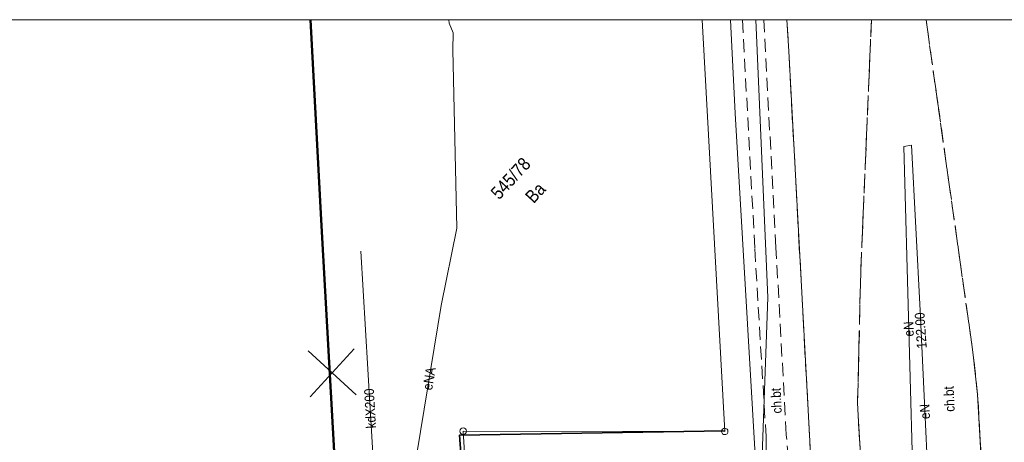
# Model space of a CAD drawing. Header units: metres. Extents: x 0 to 6446955, y 0 to 5658558.
# Tile 169 of 188: x 6441802 to 6441877, y 5654319 to 5654352. Entities that reach past the tile are written whole.
import ezdxf
from ezdxf.enums import TextEntityAlignment as Align

# ---------------------------------------------------------------- set-up
doc = ezdxf.new("R2010")
doc.units = ezdxf.units.M
doc.header["$MEASUREMENT"] = 0
for name, pattern in [('1.0_0.5', [1.5, 1, -0.5]), ('1.5_0.5', [2, 1.5, -0.5]), ('219-500', [0]), ('PRZER2-1', [3, 2, -1])]:
    doc.linetypes.add(name, pattern=pattern)
doc.layers.get('0').update_dxf_attribs({"color": 2, "linetype": 'CONTINUOUS', "lineweight": 5})
doc.layers.add('1ramki', color=7, linetype='PRZER2-1', lineweight=18)
for name, color, linetype in [('202-punkt graniczny', 7, 'CONTINUOUS'), ('209-oznaczenie konturu klasyfikacyjnego', 7, 'CONTINUOUS'), ('211-numer działki ewidencyjnej', 7, 'CONTINUOUS'), ('218-kontur użytku gruntowego', 7, 'CONTINUOUS'), ('219-działka ewidencyjna', 7, 'CONTINUOUS'), ('312-budynek ewidencyjny', 7, 'CONTINUOUS'), ('chodnik', 7, 'CONTINUOUS'), ('chodnik-Atr17', 7, 'CONTINUOUS'), ('jezdnia', 7, 'CONTINUOUS'), ('krawężnik', 7, 'CONTINUOUS'), ('ogrodzenie trwałe', 7, 'CONTINUOUS'), ('przewód elektroenergetyczny podziemny', 7, 'CONTINUOUS'), ('przewód elektroenergetyczny podziemny-Atr1', 7, 'CONTINUOUS'), ('przewód gazowy', 7, 'CONTINUOUS'), ('przewód kanalizacyjny', 7, 'CONTINUOUS'), ('przewód kanalizacyjny-Atr1', 7, 'CONTINUOUS'), ('rzedna', 7, 'CONTINUOUS'), ('rzedna-Atr2', 7, 'CONTINUOUS')]:
    doc.layers.add(name, color=color, linetype=linetype)
doc.styles.add('MapaZas', font='geodezja.shx', dxfattribs={"width": 0.9})
doc.linetypes.add('902-500', pattern='A,3.75,0,[1,ksztalty.shx,S=0.5,R=0,X=0,Y=0],3.75', length=7.5)

# ---------------------------------------------------------------- blocks, each defined once
blk = doc.blocks.new('202')
at = {"color": 0, "linetype": 'Continuous', "lineweight": 0}
blk.add_circle((0, 0), 0.25, dxfattribs=at)
blk = doc.blocks.new('PW01')
at = {"linetype": 'Continuous', "lineweight": 13}
h = blk.add_hatch(color=0, dxfattribs=at)
edge = h.paths.add_edge_path()
edge.add_arc((0, 0), 0.045, 0, 360)

msp = doc.modelspace()

# ---------------------------------------------------------------- linework, layer by layer
at = {"color": 0, "lineweight": 13}
for p, q in [((6441827.825, 5654323.102), (6441824.137, 5654326.478)), ((6441827.825, 5654323.102), (6441824.137, 5654326.478)), ((6441827.825, 5654323.102), (6441824.137, 5654326.478)), ((6441827.825, 5654323.102), (6441824.137, 5654326.478)), ((6441825.981, 5654324.79), (6441827.669, 5654326.634)), ((6441825.981, 5654324.79), (6441827.669, 5654326.634)), ((6441824.293, 5654322.946), (6441825.981, 5654324.79)), ((6441824.293, 5654322.946), (6441825.981, 5654324.79))]:
    msp.add_line(p, q, dxfattribs=at)
at = {"layer": '1ramki', "color": 0, "linetype": 'Continuous', "lineweight": 18, "flags": 128}
msp.add_lwpolyline([(6441510.604, 5654351.84), (6441940.534, 5654351.84), (6441940.63, 5654211.832), (6441510.701, 5654211.832)], close=True, dxfattribs=at)
msp.add_lwpolyline([(6441510.604, 5654351.84), (6441940.534, 5654351.84), (6441940.63, 5654211.832), (6441510.701, 5654211.832)], close=True, dxfattribs=at)
at = {"layer": '218-kontur użytku gruntowego', "color": 3, "linetype": 'Continuous', "lineweight": 13}
for points in [[(6441856.047, 5654320.31), (6441854.322, 5654351.84)], [(6441854.322, 5654351.84), (6441856.047, 5654320.31)]]:
    msp.add_lwpolyline(points, dxfattribs=at)
at = {"layer": '218-kontur użytku gruntowego', "color": 3, "linetype": 'Continuous', "lineweight": 13, "flags": 128}
for points in [[(6441837.233, 5654300.251), (6441836.009, 5654320.327)], [(6441836.009, 5654320.327), (6441856.047, 5654320.31)], [(6441856.047, 5654320.31), (6441836.009, 5654320.327)], [(6441836.009, 5654320.327), (6441837.233, 5654300.251)]]:
    msp.add_lwpolyline(points, dxfattribs=at)
at = {"layer": '219-działka ewidencyjna', "color": 3, "linetype": '219-500', "lineweight": 13}
msp.add_lwpolyline([(6441854.322, 5654351.84), (6441856.047, 5654320.31)], dxfattribs=at)
at = {"layer": '219-działka ewidencyjna', "color": 3, "linetype": '219-500', "lineweight": 13, "flags": 128}
for points in [[(6441856.047, 5654320.31), (6441836.009, 5654320.327)], [(6441837.233, 5654300.251), (6441836.009, 5654320.327)]]:
    msp.add_lwpolyline(points, dxfattribs=at)
at = {"layer": '312-budynek ewidencyjny', "color": 7, "linetype": 'Continuous', "lineweight": 50}
msp.add_lwpolyline([(6441824.309, 5654351.84), (6441825.139, 5654336.516)], dxfattribs=at)
at = {"layer": '312-budynek ewidencyjny', "color": 7, "linetype": 'Continuous', "lineweight": 50, "flags": 128}
msp.add_lwpolyline([(6441825.139, 5654336.516), (6441826.493, 5654312.376)], dxfattribs=at)
at = {"layer": 'chodnik', "color": 7, "linetype": '1.0_0.5', "lineweight": 13}
for points in [[(6441857.405, 5654351.84), (6441858.354, 5654334.306), (6441859.215, 5654319.891), (6441859.214, 5654318.319)], [(6441860.932, 5654318.197), (6441860.765, 5654320.058), (6441859.971, 5654334.398), (6441859.038, 5654351.84)], [(6441867.291, 5654351.84), (6441866.465, 5654332.547), (6441866.228, 5654322.5), (6441866.27, 5654321.539), (6441866.742, 5654313.406), (6441875.933, 5654314.115), (6441875.422, 5654323.139), (6441875.083, 5654326.174), (6441871.466, 5654351.84)]]:
    msp.add_lwpolyline(points, dxfattribs=at)
at = {"layer": 'jezdnia', "color": 7, "linetype": '1.5_0.5', "lineweight": 13}
for points in [[(6441860.818, 5654351.84), (6441860.951, 5654349.418), (6441862.745, 5654316.238), (6441862.655, 5654312.837), (6441862.724, 5654310.632), (6441862.36, 5654308.931), (6441867.2, 5654309.434), (6441866.874, 5654310.397), (6441866.742, 5654313.406), (6441866.27, 5654321.539), (6441866.228, 5654322.5), (6441866.465, 5654332.547), (6441867.291, 5654351.84)], [(6441871.466, 5654351.84), (6441875.083, 5654326.174), (6441875.422, 5654323.139), (6441875.933, 5654314.115), (6441876.197, 5654310.213), (6441880.987, 5654310.424), (6441880.285, 5654312.368), (6441880.227, 5654314.333), (6441880.098, 5654315.495), (6441879.905, 5654319.401), (6441878.141, 5654351.84)]]:
    msp.add_lwpolyline(points, dxfattribs=at)
at = {"layer": 'krawężnik', "color": 7, "linetype": 'Continuous', "lineweight": 13}
msp.add_lwpolyline([(6441860.818, 5654351.84), (6441860.951, 5654349.418), (6441862.745, 5654316.238), (6441862.655, 5654312.837)], dxfattribs=at)
at = {"layer": 'krawężnik', "color": 7, "linetype": 'Continuous', "lineweight": 13, "flags": 128}
for points in [[(6441870.968, 5654307.774), (6441872.054, 5654308.027), (6441874.781, 5654307.971), (6441875.609, 5654308.149), (6441876.202, 5654308.975), (6441876.197, 5654310.213), (6441875.933, 5654314.115), (6441875.422, 5654323.139), (6441875.083, 5654326.174)], [(6441866.874, 5654310.397), (6441866.742, 5654313.406), (6441866.27, 5654321.539), (6441866.228, 5654322.5)]]:
    msp.add_lwpolyline(points, dxfattribs=at)
at = {"layer": 'ogrodzenie trwałe', "color": 7, "linetype": '902-500', "lineweight": 35, "flags": 128}
msp.add_lwpolyline([(6441837.192, 5654300.384), (6441835.725, 5654320.017), (6441856.025, 5654320.345)], dxfattribs=at)
at = {"layer": 'przewód elektroenergetyczny podziemny', "color": 1, "linetype": 'Continuous', "lineweight": 13}
for points in [[(6441834.91, 5654351.84), (6441834.937, 5654351.571), (6441835.246, 5654350.827), (6441835.218, 5654349.524), (6441835.523, 5654335.862), (6441834.318, 5654329.956), (6441832.49, 5654318.749), (6441829.985, 5654304.759), (6441829.855, 5654302.722), (6441829.158, 5654300.553), (6441828.68, 5654299.987)], [(6441858.091, 5654312.162), (6441858.344, 5654318.939), (6441856.857, 5654344.666), (6441856.501, 5654351.84)]]:
    msp.add_lwpolyline(points, dxfattribs=at)
at = {"layer": 'przewód elektroenergetyczny podziemny', "color": 1, "linetype": 'Continuous', "lineweight": 13, "flags": 128}
for points in [[(6441870.735, 5654309.194), (6441870.524, 5654314.16), (6441869.766, 5654342.134), (6441870.356, 5654342.231)], [(6441871.965, 5654309.397), (6441871.006, 5654329.569), (6441870.356, 5654342.231)]]:
    msp.add_lwpolyline(points, dxfattribs=at)
at = {"layer": 'przewód gazowy', "color": 40, "linetype": 'Continuous', "lineweight": 13}
msp.add_lwpolyline([(6441858.424, 5654351.84), (6441859.354, 5654330.57), (6441858.776, 5654314.924), (6441845.83, 5654301.599), (6441846.343, 5654292.697), (6441847.128, 5654278.568), (6441847.295, 5654275.73), (6441847.362, 5654274.544)], dxfattribs=at)
at = {"layer": 'przewód kanalizacyjny', "color": 34, "linetype": 'Continuous', "lineweight": 13, "flags": 128}
msp.add_lwpolyline([(6441829.598, 5654310.008), (6441828.168, 5654334.123)], dxfattribs=at)

# ---------------------------------------------------------------- block references
at = {"layer": '202-punkt graniczny', "color": 3, "linetype": 'Continuous', "lineweight": 13, "rotation": 47.52228373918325}
for p in [(6441836.009, 5654320.327), (6441856.047, 5654320.31)]:
    msp.add_blockref('202', p, dxfattribs=at)
at = {"layer": 'rzedna', "color": 1, "linetype": 'Continuous', "lineweight": 13, "rotation": 47.52228373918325}
msp.add_blockref('PW01', (6441871.006, 5654329.569), dxfattribs=at)

# ---------------------------------------------------------------- texts
at = {"layer": '209-oznaczenie konturu klasyfikacyjnego', "color": 3, "linetype": 'Continuous', "lineweight": 13, "style": 'MapaZas', "width": 0.9}
msp.add_text('Ba', height=1, rotation=47.52228, dxfattribs=at).set_placement((6441840.678, 5654338.387), align=Align.TOP_LEFT)
at = {"layer": '211-numer działki ewidencyjnej', "color": 3, "linetype": 'Continuous', "lineweight": 13, "style": 'MapaZas', "width": 0.9}
msp.add_text('545/78', height=1, rotation=47.52228, dxfattribs=at).set_placement((6441838.773, 5654337.998))
at = {"layer": 'chodnik-Atr17', "color": 7, "lineweight": 13, "style": 'MapaZas', "width": 0.9}
for rotation, p in [(92.60928, (6441860, 5654322.657)), (92.55528, (6441873.244, 5654322.788))]:
    msp.add_text('ch.bt', height=0.75, rotation=rotation, dxfattribs=at).set_placement(p, align=Align.MIDDLE_CENTER)
at = {"layer": 'przewód elektroenergetyczny podziemny-Atr1', "color": 1, "lineweight": 13, "style": 'MapaZas', "width": 0.9}
for s, rotation, p in [('eN', 91.55228, (6441870.141, 5654328.151)), ('eNA', 80.73628, (6441833.404, 5654324.352)), ('eN', 92.72228, (6441871.375, 5654321.828))]:
    msp.add_text(s, height=0.75, rotation=rotation, dxfattribs=at).set_placement(p, align=Align.MIDDLE_CENTER)
at = {"layer": 'przewód kanalizacyjny-Atr1', "color": 34, "lineweight": 13, "style": 'MapaZas', "width": 0.9}
msp.add_text('kdX200', height=0.75, rotation=93.39428, dxfattribs=at).set_placement((6441828.883, 5654322.065), align=Align.MIDDLE_CENTER)
at = {"layer": 'rzedna-Atr2', "color": 1, "lineweight": 13, "style": 'MapaZas', "width": 0.9}
msp.add_text('122.00', height=0.75, rotation=93.74628, dxfattribs=at).set_placement((6441871.522, 5654326.683))

doc.saveas('drawing.dxf')
